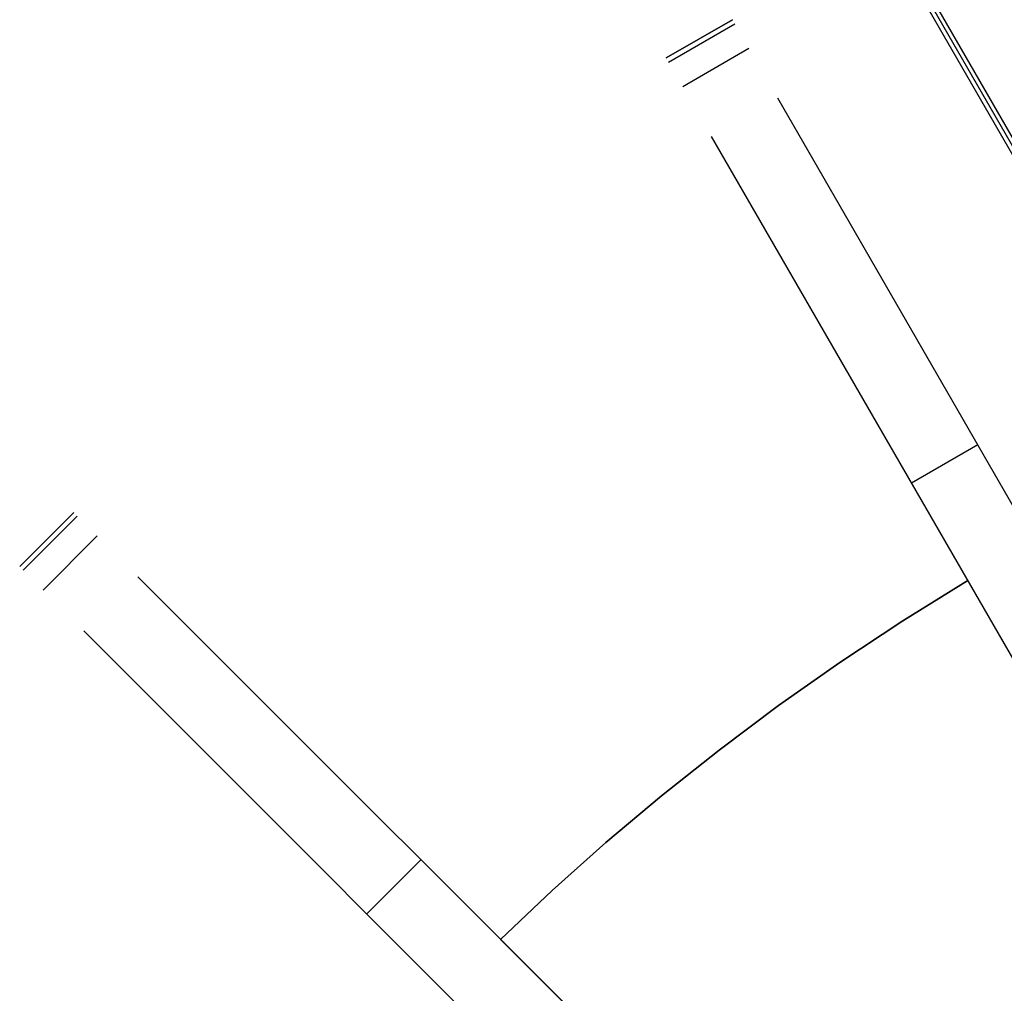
# Model space of a CAD drawing. Header units: millimetres. Extents: x 219 to 1209, y -2752 to -1762.
# Tile 11 of 27: x 360 to 515, y -1979 to -1826. Entities that reach past the tile are written whole.
import ezdxf

# ---------------------------------------------------------------- set-up
doc = ezdxf.new("R2010")
doc.units = ezdxf.units.MM

msp = doc.modelspace()

# ---------------------------------------------------------------- linework, layer by layer
for points in [[(461.5685418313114, -1831.729424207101), (471.9608466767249, -1825.729424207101)], [(461.5685418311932, -1831.729424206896), (471.9608466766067, -1825.729424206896)], [(471.9608466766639, -1825.729424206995), (461.5685418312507, -1831.729424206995)], [(461.9499118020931, -1832.389976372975), (472.3422166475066, -1826.389976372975)], [(464.1632990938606, -1836.223675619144), (474.5556039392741, -1830.223675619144)], [(537.3081198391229, -1938.914221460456), (479.0786771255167, -1838.057868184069)], [(526.9158149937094, -1944.914221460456), (468.6863722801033, -1844.057868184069)], [(510.4944196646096, -1892.471530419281), (500.1021148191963, -1898.471530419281)], [(360.0674584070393, -1911.588240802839), (368.5527397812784, -1903.102959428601)], [(360.067458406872, -1911.588240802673), (368.5527397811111, -1903.102959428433)], [(368.552739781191, -1903.102959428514), (360.0674584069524, -1911.588240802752)], [(360.6067969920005, -1912.1275793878), (369.0920783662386, -1903.642298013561)], [(363.7369993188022, -1915.257781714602), (372.2222806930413, -1906.772500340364)], [(460.9677397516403, -1995.517959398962), (378.6188721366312, -1913.169091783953)], [(508.9383162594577, -1913.776280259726), (498.7416531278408, -1920.078294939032), (488.8265797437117, -1926.622894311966), (479.1996419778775, -1933.394168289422), (469.8663307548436, -1940.376148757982), (460.8311055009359, -1947.552886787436), (452.0974234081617, -1954.908525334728), (443.6677738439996, -1962.427367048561), (435.5437172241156, -1970.093936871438)], [(508.9383162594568, -1913.776280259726), (498.7416531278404, -1920.078294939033), (488.8265797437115, -1926.622894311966), (479.1996419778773, -1933.394168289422), (469.8663307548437, -1940.376148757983), (460.831105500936, -1947.552886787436), (452.0974234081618, -1954.908525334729), (443.6677738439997, -1962.427367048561), (435.5437172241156, -1970.093936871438)], [(435.5437172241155, -1970.093936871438), (443.6677738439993, -1962.427367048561), (452.0974234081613, -1954.908525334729), (460.8311055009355, -1947.552886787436), (469.8663307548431, -1940.376148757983), (479.1996419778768, -1933.394168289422), (488.826579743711, -1926.622894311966), (498.74165312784, -1920.078294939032), (508.9383162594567, -1913.776280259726)], [(508.9383162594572, -1913.776280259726), (498.7416531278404, -1920.078294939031), (488.8265797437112, -1926.622894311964), (479.199641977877, -1933.394168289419), (469.8663307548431, -1940.37614875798), (460.8311055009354, -1947.552886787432), (452.0974234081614, -1954.908525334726), (443.6677738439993, -1962.42736704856), (435.5437172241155, -1970.093936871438)], [(435.5437172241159, -1970.093936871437), (443.6677738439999, -1962.427367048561), (452.0974234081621, -1954.908525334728), (460.8311055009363, -1947.552886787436), (469.8663307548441, -1940.376148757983), (479.1996419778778, -1933.394168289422), (488.826579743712, -1926.622894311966), (498.7416531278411, -1920.078294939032), (508.9383162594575, -1913.776280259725)], [(435.5437172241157, -1970.093936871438), (443.6677738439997, -1962.427367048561), (452.0974234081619, -1954.908525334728), (460.8311055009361, -1947.552886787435), (469.8663307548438, -1940.376148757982), (479.1996419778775, -1933.394168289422), (488.8265797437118, -1926.622894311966), (498.7416531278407, -1920.078294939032), (508.9383162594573, -1913.776280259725)], [(514.9158149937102, -1924.12961176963), (508.9383162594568, -1913.776280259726)], [(508.9383162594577, -1913.776280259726), (514.9158149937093, -1924.12961176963)], [(508.9383162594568, -1913.776280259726), (514.9158149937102, -1924.12961176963)], [(514.9158149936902, -1924.129611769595), (508.9383162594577, -1913.776280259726)], [(452.4824583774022, -2004.003240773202), (370.1335907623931, -1921.654373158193)], [(423.0474413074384, -1957.59766095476), (414.5621599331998, -1966.082942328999)], [(435.5437172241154, -1970.093936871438), (443.9971770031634, -1978.547396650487)], [(443.9971770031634, -1978.547396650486), (435.5437172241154, -1970.093936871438)], [(435.5437172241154, -1970.093936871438), (443.9971770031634, -1978.547396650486)], [(435.5437172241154, -1970.093936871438), (443.9971770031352, -1978.547396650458)], [(443.9971770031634, -1978.547396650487), (460.9677397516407, -1995.517959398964)], [(460.9677397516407, -1995.517959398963), (443.9971770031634, -1978.547396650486)], [(443.9971770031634, -1978.547396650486), (460.9677397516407, -1995.517959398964)], [(443.9971770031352, -1978.547396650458), (460.9677397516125, -1995.517959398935)]]:
    msp.add_lwpolyline(points)
at = {"extrusion": (1, 0, 0)}
for points in [[(-1825.729424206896, -204.7710765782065), (-1825.729424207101, -363.7659699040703)], [(-1828.729424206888, -204.7710765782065), (-1828.729424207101, -363.7659699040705)], [(-1831.729424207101, -363.7659699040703), (-1831.729424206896, -204.7710765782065)], [(-1903.102959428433, -204.7710765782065), (-1903.102959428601, -363.7659699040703)], [(-1907.345600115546, -204.7710765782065), (-1907.34560011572, -363.7659699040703)], [(-1911.588240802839, -363.7659699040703), (-1911.588240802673, -204.7710765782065)], [(-1913.776280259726, -255), (-1913.776280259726, -266.9999999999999)], [(-1913.776280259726, -376.9999999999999), (-1913.776280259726, -389)], [(-1970.093936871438, -255), (-1970.093936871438, -267)], [(-1970.093936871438, -377), (-1970.093936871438, -389)]]:
    msp.add_lwpolyline(points, dxfattribs=at)
at = {"extrusion": (0.8660254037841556, 0.5000000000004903, -1.295533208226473e-13)}
msp.add_lwpolyline([(-1817.108485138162, -363.7659699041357), (-1817.116182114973, -364.230142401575), (-1817.139264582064, -364.6938045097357), (-1817.177707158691, -365.1564464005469), (-1817.231467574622, -365.6175593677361), (-1817.300486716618, -366.0766363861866), (-1817.38468869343, -366.5331726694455), (-1817.48398091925, -366.9866662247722), (-1817.598254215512, -367.4366184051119), (-1817.727382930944, -367.8825344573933), (-1817.871225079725, -368.3239240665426)], dxfattribs=at)
at = {"extrusion": (0.8660254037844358, 0.5000000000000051, -2.48739287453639e-14)}
msp.add_lwpolyline([(-1822.297999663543, -193.8910331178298), (-1821.930753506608, -194.1989792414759), (-1821.574263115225, -194.5193152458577), (-1821.228946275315, -194.8516657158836), (-1820.89520767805, -195.19564115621), (-1820.573438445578, -195.5508384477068), (-1820.264015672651, -195.9168413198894), (-1819.96730198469, -196.2932208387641), (-1819.683645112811, -196.6795359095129), (-1819.413377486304, -197.0753337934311), (-1819.156815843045, -197.4801506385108), (-1818.914260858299, -197.8935120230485), (-1818.685996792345, -198.3149335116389), (-1818.472291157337, -198.7439212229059), (-1818.273394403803, -199.179972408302), (-1818.089539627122, -199.6225760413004), (-1817.920942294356, -200.0712134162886), (-1817.767799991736, -200.5253587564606), (-1817.630292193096, -200.984479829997), (-1817.508580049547, -201.4480385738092), (-1817.402806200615, -201.9154917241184), (-1817.313094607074, -202.3862914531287), (-1817.239550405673, -202.8598860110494), (-1817.18225978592, -203.3357203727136), (-1817.141289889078, -203.8132368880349), (-1817.116688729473, -204.2918759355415), (-1817.108485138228, -204.7710765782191)], dxfattribs=at)
at = {"extrusion": (0.9866617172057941, 0.04651748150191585, 0.1559960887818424)}
for points in [[(-1846.608020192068, -423.9990223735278), (-1982.217969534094, -872.7003427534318)], [(-1987.721896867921, -871.0369036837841), (-1852.111947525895, -422.3355833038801)]]:
    msp.add_lwpolyline(points, dxfattribs=at)
at = {"extrusion": (0.8660254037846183, 0.4999999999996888, 1.783984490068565e-14)}
msp.add_lwpolyline([(-1817.108485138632, -363.7659699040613), (-1817.116182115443, -364.2301424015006), (-1817.139264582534, -364.6938045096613), (-1817.17770715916, -365.1564464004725), (-1817.231467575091, -365.6175593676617), (-1817.300486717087, -366.0766363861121), (-1817.384688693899, -366.5331726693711), (-1817.483980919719, -366.9866662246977), (-1817.598254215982, -367.4366184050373), (-1817.727382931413, -367.8825344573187), (-1817.871225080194, -368.323924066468)], dxfattribs=at)
at = {"extrusion": (0.8660254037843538, 0.500000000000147, -4.118783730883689e-15)}
msp.add_lwpolyline([(-1822.297999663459, -193.8910331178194), (-1821.930753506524, -194.1989792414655), (-1821.574263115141, -194.5193152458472), (-1821.228946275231, -194.8516657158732), (-1820.895207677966, -195.1956411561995), (-1820.573438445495, -195.5508384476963), (-1820.264015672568, -195.916841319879), (-1819.967301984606, -196.2932208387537), (-1819.683645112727, -196.6795359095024), (-1819.41337748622, -197.0753337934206), (-1819.156815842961, -197.4801506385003), (-1818.914260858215, -197.8935120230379), (-1818.685996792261, -198.3149335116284), (-1818.472291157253, -198.7439212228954), (-1818.273394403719, -199.1799724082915), (-1818.089539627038, -199.62257604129), (-1817.920942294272, -200.0712134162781), (-1817.767799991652, -200.5253587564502), (-1817.630292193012, -200.9844798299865), (-1817.508580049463, -201.4480385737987), (-1817.402806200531, -201.915491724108), (-1817.31309460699, -202.3862914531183), (-1817.239550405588, -202.859886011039), (-1817.182259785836, -203.3357203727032), (-1817.141289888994, -203.8132368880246), (-1817.116688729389, -204.2918759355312), (-1817.108485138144, -204.7710765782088)], dxfattribs=at)
at = {"extrusion": (0.9866617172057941, 0.04651748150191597, 0.1559960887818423)}
msp.add_lwpolyline([(-1849.359983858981, -423.1673028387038), (-1984.969933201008, -871.868623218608)], dxfattribs=at)
at = {"extrusion": (0.9214179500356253, 0.2838240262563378, -0.2653919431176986)}
msp.add_lwpolyline([(-2118.478809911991, -11.69765052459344), (-1888.823279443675, -209.5640971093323)], dxfattribs=at)
at = {"extrusion": (0.8660254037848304, 0.4999999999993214, 5.309572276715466e-14)}
msp.add_lwpolyline([(-1817.871225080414, -368.3239240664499), (-1817.727382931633, -367.8825344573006), (-1817.598254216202, -367.4366184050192), (-1817.48398091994, -366.9866662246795), (-1817.384688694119, -366.5331726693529), (-1817.300486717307, -366.0766363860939), (-1817.231467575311, -365.6175593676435), (-1817.17770715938, -365.1564464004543), (-1817.139264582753, -364.6938045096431), (-1817.116182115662, -364.2301424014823), (-1817.108485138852, -363.7659699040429)], dxfattribs=at)
at = {"extrusion": (0.866025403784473, 0.4999999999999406, -9.564271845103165e-14)}
msp.add_lwpolyline([(-1817.108485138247, -204.7710765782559), (-1817.116688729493, -204.2918759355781), (-1817.1412898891, -203.8132368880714), (-1817.182259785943, -203.3357203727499), (-1817.239550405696, -202.8598860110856), (-1817.313094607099, -202.3862914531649), (-1817.402806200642, -201.9154917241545), (-1817.508580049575, -201.4480385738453), (-1817.630292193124, -200.9844798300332), (-1817.767799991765, -200.5253587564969), (-1817.920942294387, -200.0712134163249), (-1818.089539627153, -199.6225760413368), (-1818.273394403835, -199.1799724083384), (-1818.47229115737, -198.7439212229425), (-1818.685996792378, -198.3149335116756), (-1818.914260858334, -197.8935120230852), (-1819.15681584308, -197.4801506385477), (-1819.413377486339, -197.075333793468), (-1819.683645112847, -196.6795359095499), (-1819.967301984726, -196.2932208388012), (-1820.264015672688, -195.9168413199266), (-1820.573438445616, -195.5508384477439), (-1820.895207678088, -195.1956411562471), (-1821.228946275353, -194.8516657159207), (-1821.574263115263, -194.5193152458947), (-1821.930753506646, -194.1989792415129), (-1822.297999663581, -193.8910331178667)], dxfattribs=at)
at = {"extrusion": (0.9214179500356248, 0.2838240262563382, -0.2653919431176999)}
msp.add_lwpolyline([(-2119.816229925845, -13.2499394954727), (-1890.160699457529, -211.1163860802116)], dxfattribs=at)
at = {"extrusion": (0.9214179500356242, 0.2838240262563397, -0.2653919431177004)}
msp.add_lwpolyline([(-1891.498119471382, -212.6686750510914), (-2121.153649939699, -14.80222846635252)], dxfattribs=at)
at = {"extrusion": (0.7071067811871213, 0.7071067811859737, 2.239860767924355e-13)}
msp.add_lwpolyline([(-1606.303149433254, -363.7659699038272), (-1606.310846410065, -364.2301424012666), (-1606.333928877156, -364.6938045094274), (-1606.372371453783, -365.1564464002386), (-1606.426131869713, -365.6175593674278), (-1606.495151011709, -366.0766363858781), (-1606.579352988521, -366.5331726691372), (-1606.678645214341, -366.9866662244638), (-1606.792918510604, -367.4366184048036), (-1606.922047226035, -367.8825344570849), (-1607.065889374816, -368.3239240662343)], dxfattribs=at)
at = {"extrusion": (0.707106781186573, 0.7071067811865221, -6.149392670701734e-14)}
msp.add_lwpolyline([(-1611.492663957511, -193.8910331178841), (-1611.125417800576, -194.1989792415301), (-1610.768927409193, -194.5193152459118), (-1610.423610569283, -194.8516657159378), (-1610.089871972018, -195.1956411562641), (-1609.768102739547, -195.5508384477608), (-1609.458679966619, -195.9168413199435), (-1609.161966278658, -196.2932208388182), (-1608.878309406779, -196.6795359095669), (-1608.608041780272, -197.0753337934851), (-1608.351480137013, -197.4801506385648), (-1608.108925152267, -197.8935120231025), (-1607.880661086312, -198.3149335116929), (-1607.666955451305, -198.7439212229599), (-1607.468058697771, -199.1799724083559), (-1607.284203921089, -199.6225760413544), (-1607.115606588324, -200.0712134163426), (-1606.962464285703, -200.5253587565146), (-1606.824956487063, -200.9844798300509), (-1606.703244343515, -201.4480385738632), (-1606.597470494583, -201.9154917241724), (-1606.507758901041, -202.3862914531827), (-1606.43421469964, -202.8598860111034), (-1606.376924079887, -203.3357203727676), (-1606.335954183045, -203.813236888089), (-1606.311353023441, -204.2918759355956), (-1606.303149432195, -204.7710765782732)], dxfattribs=at)
at = {"extrusion": (0.9731406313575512, 0.05446007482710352, 0.2236770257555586)}
msp.add_lwpolyline([(-1921.291599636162, -417.6282936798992), (-2035.063335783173, -872.3578015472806)], dxfattribs=at)
at = {"extrusion": (0.7071067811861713, 0.7071067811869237, 7.974342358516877e-15)}
msp.add_lwpolyline([(-1606.303149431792, -363.7659699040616), (-1606.310846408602, -364.2301424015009), (-1606.333928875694, -364.6938045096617), (-1606.372371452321, -365.1564464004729), (-1606.426131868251, -365.6175593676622), (-1606.495151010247, -366.0766363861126), (-1606.57935298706, -366.5331726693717), (-1606.678645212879, -366.9866662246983), (-1606.792918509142, -367.436618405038), (-1606.922047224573, -367.8825344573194), (-1607.065889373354, -368.3239240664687)], dxfattribs=at)
at = {"extrusion": (0.7071067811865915, 0.7071067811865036, -4.073866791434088e-14)}
msp.add_lwpolyline([(-1611.492663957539, -193.8910331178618), (-1611.125417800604, -194.1989792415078), (-1610.768927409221, -194.5193152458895), (-1610.423610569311, -194.8516657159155), (-1610.089871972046, -195.1956411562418), (-1609.768102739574, -195.5508384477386), (-1609.458679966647, -195.9168413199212), (-1609.161966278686, -196.2932208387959), (-1608.878309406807, -196.6795359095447), (-1608.6080417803, -197.0753337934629), (-1608.351480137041, -197.4801506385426), (-1608.108925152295, -197.8935120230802), (-1607.880661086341, -198.3149335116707), (-1607.666955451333, -198.7439212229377), (-1607.468058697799, -199.1799724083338), (-1607.284203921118, -199.6225760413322), (-1607.115606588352, -200.0712134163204), (-1606.962464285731, -200.5253587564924), (-1606.824956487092, -200.9844798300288), (-1606.703244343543, -201.448038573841), (-1606.597470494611, -201.9154917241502), (-1606.50775890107, -202.3862914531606), (-1606.434214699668, -202.8598860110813), (-1606.376924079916, -203.3357203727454), (-1606.335954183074, -203.8132368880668), (-1606.311353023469, -204.2918759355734), (-1606.303149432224, -204.771076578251)], dxfattribs=at)
at = {"extrusion": (0.8354771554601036, 0.36144366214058, -0.4139280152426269)}
for points in [[(-2116.848809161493, -138.9088866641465), (-1897.818299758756, -348.4761295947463)], [(-1902.236914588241, -353.0942724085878), (-2121.267423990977, -143.527029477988)]]:
    msp.add_lwpolyline(points, dxfattribs=at)
at = {"extrusion": (0.973140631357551, 0.0544600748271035, 0.2236770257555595)}
msp.add_lwpolyline([(-1925.290551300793, -416.6277699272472), (-2039.062287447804, -871.3572777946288)], dxfattribs=at)
at = {"extrusion": (0.7071067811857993, 0.7071067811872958, -1.833484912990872e-14)}
msp.add_lwpolyline([(-1607.065889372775, -368.3239240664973), (-1606.922047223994, -367.882534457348), (-1606.792918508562, -367.4366184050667), (-1606.6786452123, -366.9866662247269), (-1606.57935298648, -366.5331726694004), (-1606.495151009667, -366.0766363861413), (-1606.426131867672, -365.6175593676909), (-1606.372371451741, -365.1564464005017), (-1606.333928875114, -364.6938045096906), (-1606.310846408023, -364.2301424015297), (-1606.303149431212, -363.7659699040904)], dxfattribs=at)
at = {"extrusion": (0.7071067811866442, 0.7071067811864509, -1.242979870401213e-13)}
msp.add_lwpolyline([(-1606.303149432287, -204.7710765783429), (-1606.311353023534, -204.2918759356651), (-1606.33595418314, -203.8132368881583), (-1606.376924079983, -203.3357203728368), (-1606.434214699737, -202.8598860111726), (-1606.507758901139, -202.3862914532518), (-1606.597470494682, -201.9154917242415), (-1606.703244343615, -201.4480385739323), (-1606.824956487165, -200.9844798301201), (-1606.962464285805, -200.5253587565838), (-1607.115606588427, -200.0712134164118), (-1607.284203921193, -199.6225760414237), (-1607.468058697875, -199.1799724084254), (-1607.666955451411, -198.7439212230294), (-1607.880661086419, -198.3149335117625), (-1608.108925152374, -197.8935120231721), (-1608.35148013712, -197.4801506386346), (-1608.608041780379, -197.0753337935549), (-1608.878309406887, -196.6795359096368), (-1609.161966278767, -196.2932208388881), (-1609.458679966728, -195.9168413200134), (-1609.768102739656, -195.5508384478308), (-1610.089871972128, -195.1956411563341), (-1610.423610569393, -194.8516657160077), (-1610.768927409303, -194.5193152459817), (-1611.125417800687, -194.1989792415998), (-1611.492663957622, -193.8910331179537)], dxfattribs=at)
at = {"extrusion": (0.05446007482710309, 0.9731406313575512, -0.2236770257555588)}
msp.add_lwpolyline([(-580.6567903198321, -1236.245244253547), (-466.8850541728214, -781.5157363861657)], dxfattribs=at)
at = {"extrusion": (0.8354771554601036, 0.3614436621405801, -0.413928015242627)}
msp.add_lwpolyline([(-2119.058116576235, -141.2179580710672), (-1900.027607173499, -350.7852010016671)], dxfattribs=at)

doc.saveas('drawing.dxf')
